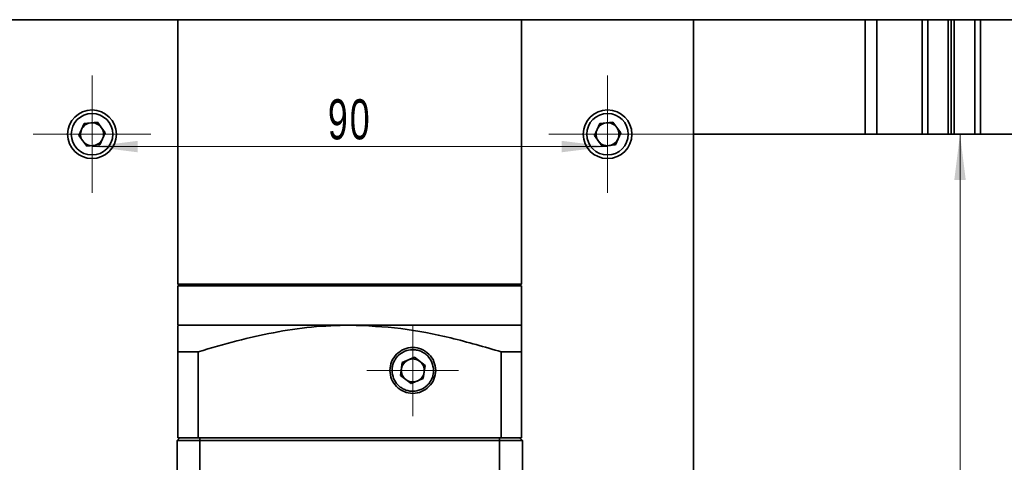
# Model space of a CAD drawing. Header units: millimetres. Extents: x -594 to 594, y -420 to 420.
# Tile 10 of 64: x -394 to -308, y -93 to -54. Entities that reach past the tile are written whole.
import ezdxf

# ---------------------------------------------------------------- set-up
doc = ezdxf.new("R2010")
doc.units = ezdxf.units.MM
doc.linetypes.add('点画线', pattern=[18, 12, -2, 2, -2])
doc.layers.get('0').update_dxf_attribs({"lineweight": 35})
for name, color, linetype, lineweight in [('中心线层', 1, '点画线', 18), ('几何体', 7, 'Continuous', 35), ('尺寸线层', 3, 'Continuous', 18)]:
    doc.layers.add(name, color=color, linetype=linetype, lineweight=lineweight)
doc.styles.add('标准', font='txt', dxfattribs={"width": 0.667})
doc.dimstyles.new('GB_尺寸', dxfattribs={"dimtxt": 3.5, "dimasz": 4, "dimexe": 2, "dimexo": 0, "dimtad": 1, "dimdsep": 46, "dimtxsty": '标准', "dimblk": '_CAXARROW', "dimcen": 0, "dimdle": 6, "dimazin": 2, "dimtfac": 0.707107, "dimtdec": 3, "dimtmove": 2, "dimatfit": 3, "dimfxl": 0, "dimfrac": 2, "dimtolj": 1, "dimtzin": 0, "dimarcsym": 0})

# ---------------------------------------------------------------- blocks, each defined once
blk = doc.blocks.new('*X23')
at = {"layer": '尺寸线层', "linetype": 'Continuous'}
for points in [[(-387.695, -65.302), (-383.695, -64.802), (-383.695, -65.802)], [(-342.695, -65.302), (-346.695, -64.802), (-346.695, -65.802)]]:
    blk.add_hatch(color=0, dxfattribs=at).paths.add_polyline_path(points, flags=0)
at = {"layer": '尺寸线层', "color": 0, "linetype": 'Continuous'}
for p, q in [((-387.695, -64.224), (-387.695, -67.302)), ((-342.695, -64.224), (-342.695, -67.302)), ((-387.695, -65.302), (-342.695, -65.302))]:
    blk.add_line(p, q, dxfattribs=at)
at = {"layer": '尺寸线层', "color": 0, "insert": (-365.195, -62.946), "char_height": 3.5, "width": 7, "attachment_point": 5, "line_spacing_factor": 1.15057, "style": '标准'}
blk.add_mtext('\\T1.1;90', dxfattribs=at)
blk = doc.blocks.new('_CAXARROW')
blk.add_hatch(color=0).paths.add_polyline_path([(0, 0), (-1, 0.125), (-1, -0.125)], flags=0)
blk = doc.blocks.new('*X24')
at = {"layer": '尺寸线层', "linetype": 'Continuous'}
for points in [[(-311.927, -64.224), (-311.427, -68.224), (-312.427, -68.224)], [(-311.927, -254.224), (-311.427, -250.224), (-312.427, -250.224)]]:
    blk.add_hatch(color=0, dxfattribs=at).paths.add_polyline_path(points, flags=0)
at = {"layer": '尺寸线层', "color": 0, "linetype": 'Continuous'}
for p, q in [((-342.695, -64.224), (-309.927, -64.224)), ((-311.927, -64.224), (-311.927, -254.224)), ((-342.695, -254.224), (-309.927, -254.224))]:
    blk.add_line(p, q, dxfattribs=at)
at = {"layer": '尺寸线层', "color": 0, "insert": (-314.283, -159.224), "char_height": 3.5, "width": 9.20172, "attachment_point": 5, "rotation": 90, "line_spacing_factor": 1.15057, "style": '标准'}
blk.add_mtext('\\T1.1;380', dxfattribs=at)

msp = doc.modelspace()

# ---------------------------------------------------------------- linework, layer by layer
at = {"layer": '中心线层'}
for p, q in [((-387.695, -69.349), (-387.695, -59.099)), ((-342.695, -69.349), (-342.695, -59.099)), ((-382.57, -64.224), (-392.82, -64.224)), ((-337.57, -64.224), (-347.82, -64.224)), ((-337.57, -64.224), (-347.82, -64.224)), ((-359.695, -88.849), (-359.695, -80.849)), ((-363.695, -84.849), (-355.695, -84.849))]:
    msp.add_line(p, q, dxfattribs=at)
at = {"layer": '几何体'}
for p, q in [((-445.195, -54.224), (-60.195, -54.224)), ((-380.195, -54.224), (-380.195, -77.324)), ((-350.195, -77.324), (-350.195, -54.224)), ((-335.195, -54.224), (-335.195, -64.224)), ((-320.195, -54.224), (-320.195, -64.224)), ((-319.195, -64.224), (-319.195, -54.224)), ((-315.245, -54.224), (-315.245, -64.224)), ((-314.745, -64.224), (-314.745, -54.224)), ((-312.955, -54.224), (-312.955, -64.224)), ((-312.695, -64.224), (-312.695, -54.224)), ((-312.435, -64.224), (-312.435, -54.224)), ((-310.645, -54.224), (-310.645, -64.224)), ((-310.145, -64.224), (-310.145, -54.224)), ((-388.843, -64.35), (-388.378, -63.293)), ((-388.378, -63.293), (-387.23, -63.167)), ((-387.23, -63.167), (-386.547, -64.098)), ((-343.843, -64.35), (-343.378, -63.293)), ((-343.378, -63.293), (-342.23, -63.167)), ((-342.23, -63.167), (-341.547, -64.098)), ((-388.16, -65.281), (-388.843, -64.35)), ((-386.547, -64.098), (-387.012, -65.155)), ((-343.16, -65.281), (-343.843, -64.35)), ((-341.547, -64.098), (-342.012, -65.155)), ((-335.195, -64.224), (-170.195, -64.224)), ((-335.195, -254.224), (-335.195, -64.224)), ((-387.012, -65.155), (-388.16, -65.281)), ((-342.012, -65.155), (-343.16, -65.281)), ((-380.195, -77.324), (-380.045, -77.474)), ((-380.195, -77.324), (-366.502, -77.324)), ((-366.502, -77.324), (-350.195, -77.324)), ((-350.345, -77.474), (-350.195, -77.324)), ((-380.195, -77.474), (-380.195, -80.893)), ((-380.195, -77.474), (-365.195, -77.474)), ((-365.195, -77.474), (-350.195, -77.474)), ((-350.195, -80.893), (-350.195, -77.474)), ((-380.195, -80.893), (-365.195, -80.893)), ((-365.195, -80.893), (-350.195, -80.893)), ((-380.195, -83.224), (-378.424, -83.224)), ((-380.195, -83.224), (-380.195, -90.724)), ((-378.424, -90.724), (-378.424, -83.224)), ((-351.966, -83.224), (-351.966, -90.724)), ((-351.966, -83.224), (-350.195, -83.224)), ((-350.195, -90.724), (-350.195, -83.224)), ((-360.611, -84.147), (-360.762, -85.291)), ((-359.545, -83.704), (-360.611, -84.147)), ((-358.628, -84.407), (-359.545, -83.704)), ((-358.779, -85.552), (-358.628, -84.407)), ((-360.762, -85.291), (-359.845, -85.994)), ((-359.845, -85.994), (-358.779, -85.552)), ((-380.02, -90.724), (-380.27, -90.974)), ((-378.27, -90.974), (-380.27, -90.974)), ((-380.27, -90.974), (-380.27, -93.974)), ((-380.195, -90.724), (-378.424, -90.724)), ((-380.02, -90.724), (-378.671, -90.724)), ((-351.966, -90.724), (-378.424, -90.724)), ((-378.27, -90.974), (-378.27, -90.724)), ((-378.27, -90.974), (-352.12, -90.974)), ((-378.27, -93.974), (-378.27, -90.974)), ((-352.12, -90.974), (-352.12, -90.724)), ((-352.12, -90.974), (-352.12, -93.974)), ((-350.12, -90.974), (-352.12, -90.974)), ((-351.966, -90.724), (-350.195, -90.724)), ((-350.37, -90.724), (-351.719, -90.724)), ((-350.12, -90.974), (-350.37, -90.724)), ((-350.12, -93.974), (-350.12, -90.974))]:
    msp.add_line(p, q, dxfattribs=at)
for centre, radius in [((-387.695, -64.224), 2.125), ((-387.695, -64.224), 1.812), ((-342.695, -64.224), 2.125), ((-342.695, -64.224), 1.812)]:
    msp.add_circle(centre, radius, dxfattribs=at)
for centre, start, end in [((-387.695, -64.224), 96.25341, 156.25341), ((-387.695, -64.224), 36.25341, 96.25341), ((-342.695, -64.224), 96.25341, 156.25341), ((-342.695, -64.224), 36.25341, 96.25341), ((-387.695, -64.224), 156.25341, 216.25341), ((-387.695, -64.224), 336.25341, 36.25341), ((-342.695, -64.224), 156.25341, 216.25341), ((-342.695, -64.224), 336.25341, 36.25341), ((-387.695, -64.224), 216.25341, 276.25341), ((-387.695, -64.224), 276.25341, 336.25341), ((-342.695, -64.224), 216.25341, 276.25341), ((-342.695, -64.224), 276.25341, 336.25341), ((-359.695, -84.849), 112.52267, 172.52267), ((-359.695, -84.849), 52.52267, 112.52267), ((-359.695, -84.849), 352.52267, 52.52267), ((-359.695, -84.849), 172.52267, 232.52267), ((-359.695, -84.849), 292.52267, 352.52267), ((-359.695, -84.849), 232.52267, 292.52267)]:
    msp.add_arc(centre, 1, start, end, dxfattribs=at)
for points, knots in [([(-380.185, -80.888), (-380.188, -80.952), (-380.194, -81.079), (-380.195, -81.96), (-380.195, -82.798), (-380.195, -83.224)], [0, 0, 0, 0, 0.775727, 1.5418, 2.336322, 2.336322, 2.336322, 2.336322]), ([(-378.424, -83.224), (-377.299, -82.891), (-375.136, -82.25), (-371.832, -81.51), (-368.544, -80.993), (-366.306, -80.923), (-365.195, -80.888)], [0, 0, 0, 0, 3.51993, 6.774772, 10.159968, 13.493743, 13.493743, 13.493743, 13.493743]), ([(-365.195, -80.888), (-363.703, -80.952), (-360.737, -81.079), (-356.316, -81.96), (-353.434, -82.798), (-351.966, -83.224)], [0, 0, 0, 0, 4.481232, 8.907645, 13.499613, 13.499613, 13.499613, 13.499613]), ([(-350.195, -83.224), (-350.195, -82.894), (-350.195, -82.258), (-350.195, -81.518), (-350.197, -80.995), (-350.202, -80.923), (-350.205, -80.888)], [0, 0, 0, 0, 0.604075, 1.162946, 1.754316, 2.33642, 2.33642, 2.33642, 2.33642]), ([(-361.369, -85.543), (-361.434, -85.324), (-361.534, -84.984), (-361.487, -84.507), (-361.381, -84.152), (-361.205, -83.823), (-360.899, -83.46), (-360.406, -83.134), (-359.828, -83.015), (-359.354, -83.055), (-358.997, -83.163), (-358.67, -83.339), (-358.3, -83.643), (-358.13, -83.954), (-358.021, -84.155)], [0, 0, 0, 0, 0.687673, 1.061694, 1.435985, 1.810006, 2.184298, 2.871971, 3.559644, 3.933664, 4.307956, 4.681977, 5.056268, 5.743942, 5.743942, 5.743942, 5.743942]), ([(-358.021, -84.155), (-357.956, -84.375), (-357.856, -84.714), (-357.902, -85.191), (-358.008, -85.547), (-358.185, -85.875), (-358.491, -86.238), (-358.984, -86.564), (-359.562, -86.683), (-360.036, -86.643), (-360.393, -86.535), (-360.72, -86.359), (-361.09, -86.055), (-361.259, -85.745), (-361.369, -85.543)], [0, 0, 0, 0, 0.687673, 1.061694, 1.435985, 1.810006, 2.184298, 2.871971, 3.559644, 3.933664, 4.307956, 4.681977, 5.056268, 5.743942, 5.743942, 5.743942, 5.743942])]:
    msp.add_open_spline(points, degree=3, knots=knots, dxfattribs=at)
for points in [[(-357.695, -84.849), (-357.725, -84.587), (-357.785, -84.064), (-358.248, -83.398), (-358.909, -82.953), (-359.695, -82.797), (-360.481, -82.953), (-361.142, -83.398), (-361.605, -84.064), (-361.665, -84.587), (-361.695, -84.849)], [(-361.695, -84.849), (-361.665, -85.111), (-361.605, -85.634), (-361.142, -86.3), (-360.481, -86.745), (-359.695, -86.901), (-358.909, -86.745), (-358.248, -86.3), (-357.785, -85.634), (-357.725, -85.111), (-357.695, -84.849)]]:
    msp.add_open_spline(points, degree=3, dxfattribs=at)

# ---------------------------------------------------------------- dimensions: what is measured, and where the dimension line sits
at = {"layer": '尺寸线层'}
dim = msp.add_linear_dim(base=(-342.695, -65.302), p1=(-387.695, -64.224), p2=(-342.695, -64.224), text='90', dimstyle='GB_尺寸', override={"dimscale": 1, "dimsah": 1, "dimtfac": 1, "dimtfill": 1, "dimtzin": 0}, dxfattribs=at)
dim.commit()
dim.dimension.update_dxf_attribs({"geometry": '*X23', "text_midpoint": (-365.195, -62.946)})
dim = msp.add_linear_dim(base=(-311.927, -254.224), p1=(-342.695, -64.224), p2=(-342.695, -254.224), angle=270, text='380', dimstyle='GB_尺寸', override={"dimscale": 1, "dimsah": 1, "dimtfac": 1, "dimtfill": 1, "dimtzin": 0}, dxfattribs=at)
dim.commit()
dim.dimension.update_dxf_attribs({"geometry": '*X24', "text_midpoint": (-314.283, -159.224)})

doc.saveas('drawing.dxf')
